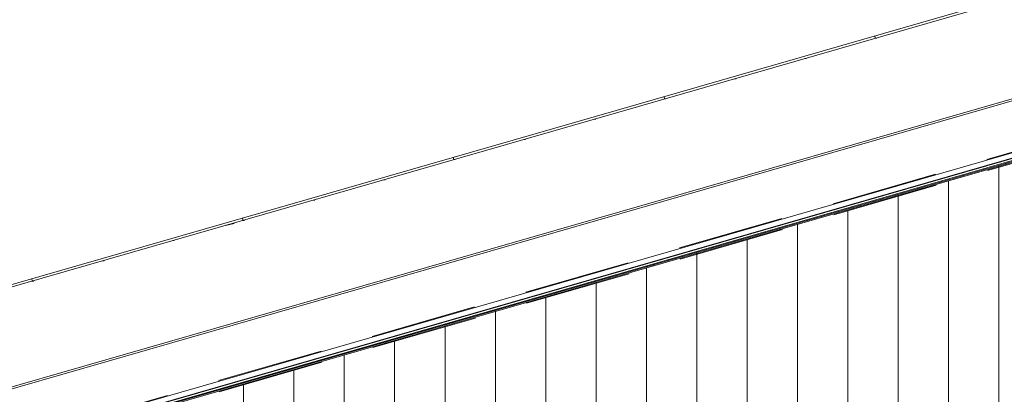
# Model space of a CAD drawing. Header units: millimetres. Extents: x -65 to 293624, y -1905 to 31061.
# Tile 60 of 256: x 38406 to 40361, y 18937 to 19682. Entities that reach past the tile are written whole.
import ezdxf

# ---------------------------------------------------------------- set-up
doc = ezdxf.new("R2010")
doc.units = ezdxf.units.MM
doc.header["$MEASUREMENT"] = 0
doc.linetypes.add('Hidden Line', pattern=[317.5, 211.666667, -105.833333])
for name, color, linetype in [('00 2D joon.AR', 7, 'Continuous'), ('1247 Fassaadi valgusti.AR', 7, 'Continuous'), ('1263 Katuse alusserv.AR', 7, 'Continuous'), ('1263 Katusekate - plekk.AR', 7, 'Continuous'), ('1264 Katusevarustus.AR', 7, 'Continuous')]:
    doc.layers.add(name, color=color, linetype=linetype)

# ---------------------------------------------------------------- blocks, each defined once
blk = doc.blocks.new('*X255', base_point=(-38239, 12361.4))
at = {"layer": '1263 Katuse alusserv.AR', "color": 7, "linetype": 'Continuous', "lineweight": 13}
for p, q in [((40197.3, 19348.3), (40197.7, 19346.5)), ((39665.3, 19195), (39665.8, 19193.1)), ((39133.4, 19041.8), (39133.9, 19039.7))]:
    blk.add_line(p, q, dxfattribs=at)
blk.add_point((39133.9, 19039.7), dxfattribs=at)
blk.add_point((39133.9, 19039.7), dxfattribs=at)
blk.add_point((39133.9, 19039.7), dxfattribs=at)
blk.add_point((39133.9, 19039.7), dxfattribs=at)
blk = doc.blocks.new('*X256', base_point=(-38239, 12361.4))
at = {"layer": '1263 Katuse alusserv.AR', "color": 7, "linetype": 'Continuous', "lineweight": 13}
for p, q in [((40197.3, 19348.3), (40197.7, 19346.5)), ((39665.3, 19195), (39665.8, 19193.1)), ((39133.4, 19041.8), (39133.9, 19039.7))]:
    blk.add_line(p, q, dxfattribs=at)
blk.add_point((39133.9, 19039.7), dxfattribs=at)
blk.add_point((39133.9, 19039.7), dxfattribs=at)
blk.add_point((39133.9, 19039.7), dxfattribs=at)
blk.add_point((39133.9, 19039.7), dxfattribs=at)
blk = doc.blocks.new('*X261', base_point=(-38239, 12361.4))
at = {"layer": '1263 Katuse alusserv.AR', "color": 7, "linetype": 'Continuous', "lineweight": 13}
for p, q in [((40350.6, 19390.6), (40350.6, 19359.3)), ((40350.6, 19390.6), (40350.6, 19359.3)), ((40250.6, 19361.7), (40250.6, 19359.3)), ((40250.6, 19361.7), (40250.6, 19359.3)), ((40250.6, 19359.3), (40250.6, 19295.4)), ((40250.6, 19359.3), (40250.6, 19295.4)), ((40350.6, 19359.3), (40350.6, 19295.4)), ((40350.6, 19359.3), (40350.6, 19295.4)), ((40150.6, 19332.9), (40150.6, 19295.4)), ((40150.6, 19332.9), (40150.6, 19295.4)), ((40050.6, 19304.1), (40050.6, 19295.4)), ((40050.6, 19304.1), (40050.6, 19295.4)), ((40050.6, 19295.4), (40050.6, 19231.4)), ((40050.6, 19295.4), (40050.6, 19231.4)), ((40150.6, 19295.4), (40150.6, 19231.4)), ((40150.6, 19295.4), (40150.6, 19231.4)), ((40250.6, 19295.4), (40250.6, 19231.4)), ((40250.6, 19295.4), (40250.6, 19231.4)), ((40350.6, 19295.4), (40350.6, 19231.4)), ((40350.6, 19295.4), (40350.6, 19231.4)), ((39950.6, 19275.2), (39950.6, 19231.4)), ((39950.6, 19275.2), (39950.6, 19231.4)), ((39850.6, 19246.4), (39850.6, 19231.4)), ((39850.6, 19246.4), (39850.6, 19231.4)), ((39850.6, 19231.4), (39850.6, 19167.5)), ((39850.6, 19231.4), (39850.6, 19167.5)), ((39950.6, 19231.4), (39950.6, 19167.5)), ((39950.6, 19231.4), (39950.6, 19167.5)), ((40050.6, 19231.4), (40050.6, 19167.5)), ((40050.6, 19231.4), (40050.6, 19167.5)), ((40150.6, 19231.4), (40150.6, 19167.5)), ((40150.6, 19231.4), (40150.6, 19167.5)), ((40250.6, 19231.4), (40250.6, 19167.5)), ((40250.6, 19231.4), (40250.6, 19167.5)), ((40350.6, 19231.4), (40350.6, 19167.5)), ((40350.6, 19231.4), (40350.6, 19167.5)), ((39750.6, 19217.5), (39750.6, 19167.5)), ((39750.6, 19217.5), (39750.6, 19167.5)), ((39650.6, 19188.7), (39650.6, 19167.5)), ((39650.6, 19188.7), (39650.6, 19167.5)), ((39650.6, 19167.5), (39650.6, 19103.6)), ((39650.6, 19167.5), (39650.6, 19103.6)), ((39750.6, 19167.5), (39750.6, 19103.6)), ((39750.6, 19167.5), (39750.6, 19103.6)), ((39850.6, 19167.5), (39850.6, 19103.6)), ((39850.6, 19167.5), (39850.6, 19103.6)), ((39950.6, 19167.5), (39950.6, 19103.6)), ((39950.6, 19167.5), (39950.6, 19103.6)), ((40050.6, 19167.5), (40050.6, 19103.6)), ((40050.6, 19167.5), (40050.6, 19103.6)), ((40150.6, 19167.5), (40150.6, 19103.6)), ((40150.6, 19167.5), (40150.6, 19103.6)), ((40250.6, 19167.5), (40250.6, 19103.6)), ((40250.6, 19167.5), (40250.6, 19103.6)), ((40350.6, 19167.5), (40350.6, 19103.6)), ((40350.6, 19167.5), (40350.6, 19103.6)), ((39550.6, 19159.9), (39550.6, 19103.6)), ((39550.6, 19159.9), (39550.6, 19103.6)), ((39450.6, 19131), (39450.6, 19103.6)), ((39450.6, 19131), (39450.6, 19103.6)), ((39450.6, 19103.6), (39450.6, 19039.7)), ((39450.6, 19103.6), (39450.6, 19039.7)), ((39550.6, 19103.6), (39550.6, 19039.7)), ((39550.6, 19103.6), (39550.6, 19039.7)), ((39650.6, 19103.6), (39650.6, 19039.7)), ((39650.6, 19103.6), (39650.6, 19039.7)), ((39750.6, 19103.6), (39750.6, 19039.7)), ((39750.6, 19103.6), (39750.6, 19039.7)), ((39850.6, 19103.6), (39850.6, 19039.7)), ((39850.6, 19103.6), (39850.6, 19039.7)), ((39950.6, 19103.6), (39950.6, 19039.7)), ((39950.6, 19103.6), (39950.6, 19039.7)), ((40050.6, 19103.6), (40050.6, 19039.7)), ((40050.6, 19103.6), (40050.6, 19039.7)), ((40150.6, 19103.6), (40150.6, 19039.7)), ((40150.6, 19103.6), (40150.6, 19039.7)), ((40250.6, 19103.6), (40250.6, 19039.7)), ((40250.6, 19103.6), (40250.6, 19039.7)), ((40350.6, 19103.6), (40350.6, 19039.7)), ((40350.6, 19103.6), (40350.6, 19039.7)), ((39350.6, 19102.2), (39350.6, 19039.7)), ((39350.6, 19102.2), (39350.6, 19039.7)), ((39250.6, 19073.4), (39250.6, 19039.7)), ((39250.6, 19073.4), (39250.6, 19039.7)), ((39150.6, 19044.5), (39150.6, 19039.7)), ((39150.6, 19044.5), (39150.6, 19039.7)), ((39150.6, 19039.7), (39150.6, 18975.8)), ((39150.6, 19039.7), (39150.6, 18975.8)), ((39250.6, 19039.7), (39250.6, 18975.8)), ((39250.6, 19039.7), (39250.6, 18975.8)), ((39350.6, 19039.7), (39350.6, 18975.8)), ((39350.6, 19039.7), (39350.6, 18975.8)), ((39450.6, 19039.7), (39450.6, 18975.8)), ((39450.6, 19039.7), (39450.6, 18975.8)), ((39550.6, 19039.7), (39550.6, 18975.8)), ((39550.6, 19039.7), (39550.6, 18975.8)), ((39650.6, 19039.7), (39650.6, 18975.8)), ((39650.6, 19039.7), (39650.6, 18975.8)), ((39750.6, 19039.7), (39750.6, 18975.8)), ((39750.6, 19039.7), (39750.6, 18975.8)), ((39850.6, 19039.7), (39850.6, 18975.8)), ((39850.6, 19039.7), (39850.6, 18975.8)), ((39950.6, 19039.7), (39950.6, 18975.8)), ((39950.6, 19039.7), (39950.6, 18975.8)), ((40050.6, 19039.7), (40050.6, 18975.8)), ((40050.6, 19039.7), (40050.6, 18975.8)), ((40150.6, 19039.7), (40150.6, 18975.8)), ((40150.6, 19039.7), (40150.6, 18975.8)), ((40250.6, 19039.7), (40250.6, 18975.8)), ((40250.6, 19039.7), (40250.6, 18975.8)), ((40350.6, 19039.7), (40350.6, 18975.8)), ((40350.6, 19039.7), (40350.6, 18975.8)), ((39050.6, 19015.7), (39050.6, 18975.8)), ((39050.6, 19015.7), (39050.6, 18975.8)), ((38950.6, 18986.8), (38950.6, 18975.8)), ((38950.6, 18986.8), (38950.6, 18975.8)), ((38950.6, 18975.8), (38950.6, 18911.9)), ((38950.6, 18975.8), (38950.6, 18911.9)), ((39050.6, 18975.8), (39050.6, 18911.9)), ((39050.6, 18975.8), (39050.6, 18911.9)), ((39150.6, 18975.8), (39150.6, 18911.9)), ((39150.6, 18975.8), (39150.6, 18911.9)), ((39250.6, 18975.8), (39250.6, 18911.9)), ((39250.6, 18975.8), (39250.6, 18911.9)), ((39350.6, 18975.8), (39350.6, 18911.9)), ((39350.6, 18975.8), (39350.6, 18911.9)), ((39450.6, 18975.8), (39450.6, 18911.9)), ((39450.6, 18975.8), (39450.6, 18911.9)), ((39550.6, 18975.8), (39550.6, 18911.9)), ((39550.6, 18975.8), (39550.6, 18911.9)), ((39650.6, 18975.8), (39650.6, 18911.9)), ((39650.6, 18975.8), (39650.6, 18911.9)), ((39750.6, 18975.8), (39750.6, 18911.9)), ((39750.6, 18975.8), (39750.6, 18911.9)), ((39850.6, 18975.8), (39850.6, 18911.9)), ((39850.6, 18975.8), (39850.6, 18911.9)), ((39950.6, 18975.8), (39950.6, 18911.9)), ((39950.6, 18975.8), (39950.6, 18911.9)), ((40050.6, 18975.8), (40050.6, 18911.9)), ((40050.6, 18975.8), (40050.6, 18911.9)), ((40150.6, 18975.8), (40150.6, 18911.9)), ((40150.6, 18975.8), (40150.6, 18911.9)), ((40250.6, 18975.8), (40250.6, 18911.9)), ((40250.6, 18975.8), (40250.6, 18911.9)), ((40350.6, 18975.8), (40350.6, 18911.9)), ((40350.6, 18975.8), (40350.6, 18911.9)), ((38850.6, 18958), (38850.6, 18911.9)), ((38850.6, 18958), (38850.6, 18911.9))]:
    blk.add_line(p, q, dxfattribs=at)
blk = doc.blocks.new('*X262', base_point=(-38239, 12361.4))
at = {"layer": '1263 Katuse alusserv.AR', "color": 7, "linetype": 'Continuous', "lineweight": 13}
for p, q in [((40350.6, 19390.6), (40350.6, 19359.3)), ((40350.6, 19390.6), (40350.6, 19359.3)), ((40250.6, 19361.7), (40250.6, 19359.3)), ((40250.6, 19361.7), (40250.6, 19359.3)), ((40250.6, 19359.3), (40250.6, 19295.4)), ((40250.6, 19359.3), (40250.6, 19295.4)), ((40350.6, 19359.3), (40350.6, 19295.4)), ((40350.6, 19359.3), (40350.6, 19295.4)), ((40150.6, 19332.9), (40150.6, 19295.4)), ((40150.6, 19332.9), (40150.6, 19295.4)), ((40050.6, 19304.1), (40050.6, 19295.4)), ((40050.6, 19304.1), (40050.6, 19295.4)), ((40050.6, 19295.4), (40050.6, 19231.4)), ((40050.6, 19295.4), (40050.6, 19231.4)), ((40150.6, 19295.4), (40150.6, 19231.4)), ((40150.6, 19295.4), (40150.6, 19231.4)), ((40250.6, 19295.4), (40250.6, 19231.4)), ((40250.6, 19295.4), (40250.6, 19231.4)), ((40350.6, 19295.4), (40350.6, 19231.4)), ((40350.6, 19295.4), (40350.6, 19231.4)), ((39950.6, 19275.2), (39950.6, 19231.4)), ((39950.6, 19275.2), (39950.6, 19231.4)), ((39850.6, 19246.4), (39850.6, 19231.4)), ((39850.6, 19246.4), (39850.6, 19231.4)), ((39850.6, 19231.4), (39850.6, 19167.5)), ((39850.6, 19231.4), (39850.6, 19167.5)), ((39950.6, 19231.4), (39950.6, 19167.5)), ((39950.6, 19231.4), (39950.6, 19167.5)), ((40050.6, 19231.4), (40050.6, 19167.5)), ((40050.6, 19231.4), (40050.6, 19167.5)), ((40150.6, 19231.4), (40150.6, 19167.5)), ((40150.6, 19231.4), (40150.6, 19167.5)), ((40250.6, 19231.4), (40250.6, 19167.5)), ((40250.6, 19231.4), (40250.6, 19167.5)), ((40350.6, 19231.4), (40350.6, 19167.5)), ((40350.6, 19231.4), (40350.6, 19167.5)), ((39750.6, 19217.5), (39750.6, 19167.5)), ((39750.6, 19217.5), (39750.6, 19167.5)), ((39650.6, 19188.7), (39650.6, 19167.5)), ((39650.6, 19188.7), (39650.6, 19167.5)), ((39650.6, 19167.5), (39650.6, 19103.6)), ((39650.6, 19167.5), (39650.6, 19103.6)), ((39750.6, 19167.5), (39750.6, 19103.6)), ((39750.6, 19167.5), (39750.6, 19103.6)), ((39850.6, 19167.5), (39850.6, 19103.6)), ((39850.6, 19167.5), (39850.6, 19103.6)), ((39950.6, 19167.5), (39950.6, 19103.6)), ((39950.6, 19167.5), (39950.6, 19103.6)), ((40050.6, 19167.5), (40050.6, 19103.6)), ((40050.6, 19167.5), (40050.6, 19103.6)), ((40150.6, 19167.5), (40150.6, 19103.6)), ((40150.6, 19167.5), (40150.6, 19103.6)), ((40250.6, 19167.5), (40250.6, 19103.6)), ((40250.6, 19167.5), (40250.6, 19103.6)), ((40350.6, 19167.5), (40350.6, 19103.6)), ((40350.6, 19167.5), (40350.6, 19103.6)), ((39550.6, 19159.9), (39550.6, 19103.6)), ((39550.6, 19159.9), (39550.6, 19103.6)), ((39450.6, 19131), (39450.6, 19103.6)), ((39450.6, 19131), (39450.6, 19103.6)), ((39450.6, 19103.6), (39450.6, 19039.7)), ((39450.6, 19103.6), (39450.6, 19039.7)), ((39550.6, 19103.6), (39550.6, 19039.7)), ((39550.6, 19103.6), (39550.6, 19039.7)), ((39650.6, 19103.6), (39650.6, 19039.7)), ((39650.6, 19103.6), (39650.6, 19039.7)), ((39750.6, 19103.6), (39750.6, 19039.7)), ((39750.6, 19103.6), (39750.6, 19039.7)), ((39850.6, 19103.6), (39850.6, 19039.7)), ((39850.6, 19103.6), (39850.6, 19039.7)), ((39950.6, 19103.6), (39950.6, 19039.7)), ((39950.6, 19103.6), (39950.6, 19039.7)), ((40050.6, 19103.6), (40050.6, 19039.7)), ((40050.6, 19103.6), (40050.6, 19039.7)), ((40150.6, 19103.6), (40150.6, 19039.7)), ((40150.6, 19103.6), (40150.6, 19039.7)), ((40250.6, 19103.6), (40250.6, 19039.7)), ((40250.6, 19103.6), (40250.6, 19039.7)), ((40350.6, 19103.6), (40350.6, 19039.7)), ((40350.6, 19103.6), (40350.6, 19039.7)), ((39350.6, 19102.2), (39350.6, 19039.7)), ((39350.6, 19102.2), (39350.6, 19039.7)), ((39250.6, 19073.4), (39250.6, 19039.7)), ((39250.6, 19073.4), (39250.6, 19039.7)), ((39150.6, 19044.5), (39150.6, 19039.7)), ((39150.6, 19044.5), (39150.6, 19039.7)), ((39150.6, 19039.7), (39150.6, 18975.8)), ((39150.6, 19039.7), (39150.6, 18975.8)), ((39250.6, 19039.7), (39250.6, 18975.8)), ((39250.6, 19039.7), (39250.6, 18975.8)), ((39350.6, 19039.7), (39350.6, 18975.8)), ((39350.6, 19039.7), (39350.6, 18975.8)), ((39450.6, 19039.7), (39450.6, 18975.8)), ((39450.6, 19039.7), (39450.6, 18975.8)), ((39550.6, 19039.7), (39550.6, 18975.8)), ((39550.6, 19039.7), (39550.6, 18975.8)), ((39650.6, 19039.7), (39650.6, 18975.8)), ((39650.6, 19039.7), (39650.6, 18975.8)), ((39750.6, 19039.7), (39750.6, 18975.8)), ((39750.6, 19039.7), (39750.6, 18975.8)), ((39850.6, 19039.7), (39850.6, 18975.8)), ((39850.6, 19039.7), (39850.6, 18975.8)), ((39950.6, 19039.7), (39950.6, 18975.8)), ((39950.6, 19039.7), (39950.6, 18975.8)), ((40050.6, 19039.7), (40050.6, 18975.8)), ((40050.6, 19039.7), (40050.6, 18975.8)), ((40150.6, 19039.7), (40150.6, 18975.8)), ((40150.6, 19039.7), (40150.6, 18975.8)), ((40250.6, 19039.7), (40250.6, 18975.8)), ((40250.6, 19039.7), (40250.6, 18975.8)), ((40350.6, 19039.7), (40350.6, 18975.8)), ((40350.6, 19039.7), (40350.6, 18975.8)), ((39050.6, 19015.7), (39050.6, 18975.8)), ((39050.6, 19015.7), (39050.6, 18975.8)), ((38950.6, 18986.8), (38950.6, 18975.8)), ((38950.6, 18986.8), (38950.6, 18975.8)), ((38950.6, 18975.8), (38950.6, 18911.9)), ((38950.6, 18975.8), (38950.6, 18911.9)), ((39050.6, 18975.8), (39050.6, 18911.9)), ((39050.6, 18975.8), (39050.6, 18911.9)), ((39150.6, 18975.8), (39150.6, 18911.9)), ((39150.6, 18975.8), (39150.6, 18911.9)), ((39250.6, 18975.8), (39250.6, 18911.9)), ((39250.6, 18975.8), (39250.6, 18911.9)), ((39350.6, 18975.8), (39350.6, 18911.9)), ((39350.6, 18975.8), (39350.6, 18911.9)), ((39450.6, 18975.8), (39450.6, 18911.9)), ((39450.6, 18975.8), (39450.6, 18911.9)), ((39550.6, 18975.8), (39550.6, 18911.9)), ((39550.6, 18975.8), (39550.6, 18911.9)), ((39650.6, 18975.8), (39650.6, 18911.9)), ((39650.6, 18975.8), (39650.6, 18911.9)), ((39750.6, 18975.8), (39750.6, 18911.9)), ((39750.6, 18975.8), (39750.6, 18911.9)), ((39850.6, 18975.8), (39850.6, 18911.9)), ((39850.6, 18975.8), (39850.6, 18911.9)), ((39950.6, 18975.8), (39950.6, 18911.9)), ((39950.6, 18975.8), (39950.6, 18911.9)), ((40050.6, 18975.8), (40050.6, 18911.9)), ((40050.6, 18975.8), (40050.6, 18911.9)), ((40150.6, 18975.8), (40150.6, 18911.9)), ((40150.6, 18975.8), (40150.6, 18911.9)), ((40250.6, 18975.8), (40250.6, 18911.9)), ((40250.6, 18975.8), (40250.6, 18911.9)), ((40350.6, 18975.8), (40350.6, 18911.9)), ((40350.6, 18975.8), (40350.6, 18911.9)), ((38850.6, 18958), (38850.6, 18911.9)), ((38850.6, 18958), (38850.6, 18911.9))]:
    blk.add_line(p, q, dxfattribs=at)
blk = doc.blocks.new('Section Element_243_2', base_point=(-38239, 12361.4))
at = {"layer": '1263 Katuse alusserv.AR', "color": 7, "linetype": 'Continuous', "lineweight": 13}
blk.add_line((43926.1, 20421.7), (28538.9, 15984.2), dxfattribs=at)
at = {"layer": '1263 Katuse alusserv.AR', "lineweight": 0}
for name in ['*X255', '*X256', '*X261', '*X262']:
    blk.add_blockref(name, (-38239, 12361.4), dxfattribs=at)
blk = doc.blocks.new('Section Element_248_2', base_point=(-38239, 12361.4))
at = {"layer": '1264 Katusevarustus.AR', "color": 7, "linetype": 'Continuous', "lineweight": 13}
for p, q in [((28395.2, 16072.7), (43896.7, 20538.8)), ((28397.7, 16069.5), (43896.7, 20534.8))]:
    blk.add_line(p, q, dxfattribs=at)
blk = doc.blocks.new('Section Element_256_2', base_point=(-38239, 12361.4))
at = {"layer": '1247 Fassaadi valgusti.AR', "color": 7, "linetype": 'Continuous', "lineweight": 13}
blk.add_line((39377.9, 19114.2), (40893.4, 19551.2), dxfattribs=at)
blk = doc.blocks.new('Section Element_257_2', base_point=(-38239, 12361.4))
at = {"layer": '1247 Fassaadi valgusti.AR', "color": 7, "linetype": 'Continuous', "lineweight": 13}
blk.add_line((37862.3, 18677.1), (39377.9, 19114.2), dxfattribs=at)
blk = doc.blocks.new('*X350', base_point=(-38239, 12361.4))
at = {"layer": '1263 Katusekate - plekk.AR', "color": 7, "linetype": 'Continuous', "lineweight": 13}
for p, q in [((40107.8, 19645.2), (40104.7, 19645.2)), ((40107.8, 19645.2), (40104.7, 19645.2)), ((39968.3, 19605), (39965.2, 19605)), ((39828.8, 19564.8), (39825.7, 19564.8)), ((39825.7, 19564.8), (39828.8, 19564.8)), ((39688.7, 19524.6), (39686.3, 19524.6)), ((39689.4, 19524.6), (39686.3, 19524.6)), ((39689.4, 19524.6), (39688.7, 19524.6)), ((39549.9, 19484.3), (39546.8, 19484.3)), ((39407.3, 19444.1), (39410.4, 19444.1)), ((39410.4, 19444.1), (39407.3, 19444.1)), ((39270.9, 19403.9), (39267.8, 19403.9)), ((39270.9, 19403.9), (39267.8, 19403.9)), ((39131.5, 19363.7), (39128.4, 19363.7)), ((38988.9, 19323.4), (38992, 19323.4)), ((38992, 19323.4), (38988.9, 19323.4)), ((38852.5, 19283.2), (38849.4, 19283.2)), ((38852.5, 19283.2), (38849.4, 19283.2)), ((38831.8, 19277.2), (38815, 19273.3)), ((38713, 19243), (38709.9, 19243)), ((38570.5, 19202.7), (38573.6, 19202.7)), ((38573.6, 19202.7), (38570.5, 19202.7)), ((38434.1, 19162.5), (38431, 19162.5)), ((38434.1, 19162.5), (38431, 19162.5))]:
    blk.add_line(p, q, dxfattribs=at)
blk = doc.blocks.new('*X351', base_point=(-38239, 12361.4))
at = {"layer": '1263 Katusekate - plekk.AR', "color": 7, "linetype": 'Continuous', "lineweight": 13}
for p, q in [((40107.8, 19645.2), (40104.7, 19645.2)), ((40107.8, 19645.2), (40104.7, 19645.2)), ((39968.3, 19605), (39965.2, 19605)), ((39828.8, 19564.8), (39825.7, 19564.8)), ((39825.7, 19564.8), (39828.8, 19564.8)), ((39688.7, 19524.6), (39686.3, 19524.6)), ((39689.4, 19524.6), (39686.3, 19524.6)), ((39689.4, 19524.6), (39688.7, 19524.6)), ((39549.9, 19484.3), (39546.8, 19484.3)), ((39407.3, 19444.1), (39410.4, 19444.1)), ((39410.4, 19444.1), (39407.3, 19444.1)), ((39270.9, 19403.9), (39267.8, 19403.9)), ((39270.9, 19403.9), (39267.8, 19403.9)), ((39131.5, 19363.7), (39128.4, 19363.7)), ((38988.9, 19323.4), (38992, 19323.4)), ((38992, 19323.4), (38988.9, 19323.4)), ((38852.5, 19283.2), (38849.4, 19283.2)), ((38852.5, 19283.2), (38849.4, 19283.2)), ((38831.8, 19277.2), (38815, 19273.3)), ((38713, 19243), (38709.9, 19243)), ((38570.5, 19202.7), (38573.6, 19202.7)), ((38573.6, 19202.7), (38570.5, 19202.7)), ((38434.1, 19162.5), (38431, 19162.5)), ((38434.1, 19162.5), (38431, 19162.5))]:
    blk.add_line(p, q, dxfattribs=at)
blk = doc.blocks.new('*X352', base_point=(-38239, 12361.4))
at = {"layer": '1263 Katusekate - plekk.AR', "color": 7, "linetype": 'Continuous', "lineweight": 13}
for p, q in [((40104, 19650.1), (40104.7, 19645.2)), ((39685.5, 19529.5), (39686.3, 19524.6)), ((39267.1, 19408.8), (39267.8, 19403.9)), ((38848.7, 19288.1), (38849.4, 19283.2)), ((38430.3, 19167.4), (38431, 19162.5))]:
    blk.add_line(p, q, dxfattribs=at)
blk = doc.blocks.new('Section Element_278_2', base_point=(-38239, 12361.4))
at = {"layer": '1263 Katusekate - plekk.AR', "color": 7, "linetype": 'Continuous', "lineweight": 13}
for p, q in [((28388.1, 16271.1), (43885.6, 20740.8)), ((43885.6, 20735.7), (28388.1, 16266))]:
    blk.add_line(p, q, dxfattribs=at)
at = {"layer": '1263 Katusekate - plekk.AR', "lineweight": 0}
for name in ['*X352', '*X350', '*X351']:
    blk.add_blockref(name, (-38239, 12361.4), dxfattribs=at)
blk = doc.blocks.new('Section Element_1030_2', base_point=(-38239, 12361.4))
at = {"layer": '1264 Katusevarustus.AR', "color": 7, "linetype": 'Continuous', "lineweight": 13}
for p, q in [((28398.2, 15966.3), (43896.7, 20431.5)), ((28468.1, 15975.6), (43904.9, 20423.1)), ((28470.6, 15976.1), (43905.9, 20423.2)), ((32245.7, 17057.4), (43926.1, 20422.6)), ((33769.8, 17502.5), (43907.9, 20423.3)), ((33789, 17502.5), (43926.1, 20423))]:
    blk.add_line(p, q, dxfattribs=at)

msp = doc.modelspace()

# ---------------------------------------------------------------- linework, layer by layer
at = {"layer": '00 2D joon.AR', "color": 41, "linetype": 'Hidden Line', "lineweight": 13, "true_color": 0xffeda8, "flags": 128}
msp.add_lwpolyline([(43885.6, 20430.4), (28538.2, 16005.9), (28544.2, 15985.2), (43891.6, 20409.6)], close=True, dxfattribs=at)

# ---------------------------------------------------------------- block references
at = {"layer": '1247 Fassaadi valgusti.AR', "lineweight": 0}
for name in ['Section Element_256_2', 'Section Element_257_2']:
    msp.add_blockref(name, (-38239, 12361.4), dxfattribs=at)
at = {"layer": '1263 Katuse alusserv.AR', "lineweight": 0}
msp.add_blockref('Section Element_243_2', (-38239, 12361.4), dxfattribs=at)
at = {"layer": '1263 Katusekate - plekk.AR', "lineweight": 0}
msp.add_blockref('Section Element_278_2', (-38239, 12361.4), dxfattribs=at)
at = {"layer": '1264 Katusevarustus.AR', "lineweight": 0}
for name in ['Section Element_248_2', 'Section Element_1030_2']:
    msp.add_blockref(name, (-38239, 12361.4), dxfattribs=at)

doc.saveas('drawing.dxf')
